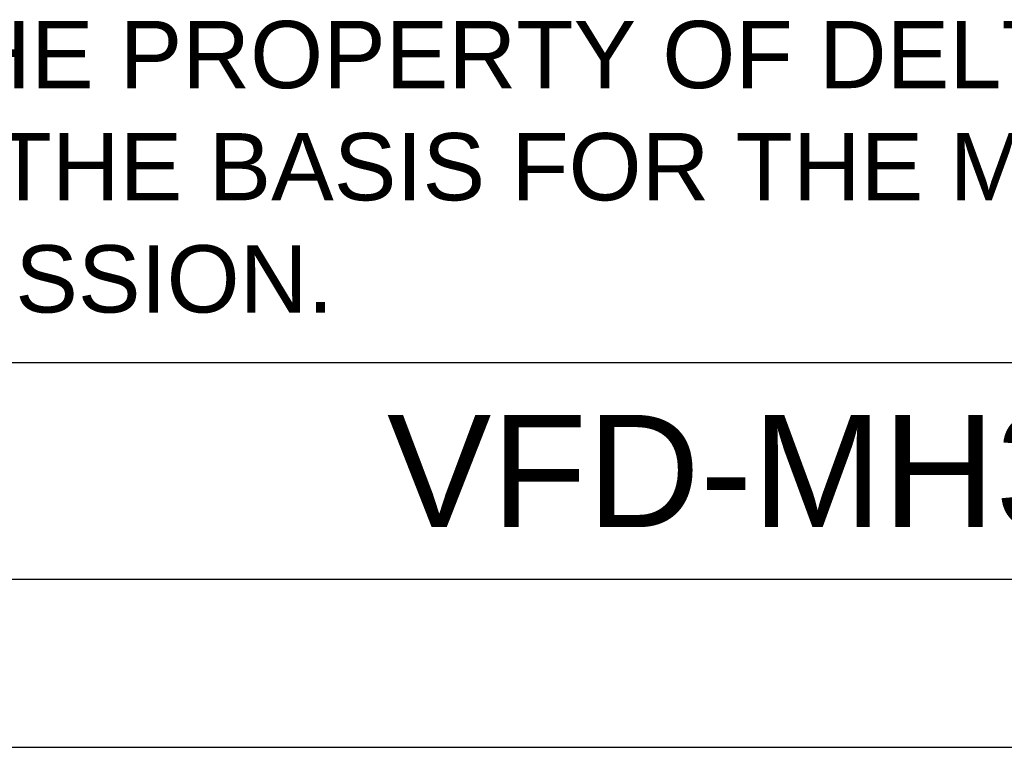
# Model space of a CAD drawing. Header units: millimetres. Extents: x 0 to 2125, y 1 to 1486.
# Tile 18 of 55: x 549 to 769, y 1 to 163. Entities that reach past the tile are written whole.
import ezdxf
from ezdxf.enums import TextEntityAlignment as Align

# ---------------------------------------------------------------- set-up
doc = ezdxf.new("R2010")
doc.units = ezdxf.units.MM
doc.header["$LTSCALE"] = 77.505185
doc.layers.get('0').update_dxf_attribs({"linetype": 'CONTINUOUS'})
for name, color, linetype in [('DF', 3, 'CONTINUOUS'), ('SPEC', 1, 'CONTINUOUS'), ('TXT', 7, 'CONTINUOUS')]:
    doc.layers.add(name, color=color, linetype=linetype)
doc.styles.add('STYLE1', font='arial.ttf')

msp = doc.modelspace()

# ---------------------------------------------------------------- linework, layer by layer
msp.add_line((0, 1), (1050, 1))
at = {"layer": 'DF'}
for p, q in [((1012.5, 86.72029), (37.5, 86.72029)), ((37.5, 38.5), (1012.5, 38.5))]:
    msp.add_line(p, q, dxfattribs=at)

# ---------------------------------------------------------------- texts
at = {"layer": 'SPEC', "insert": (47.47109, 162.94154), "char_height": 15, "width": 983.69475, "attachment_point": 1, "style": 'STYLE1'}
msp.add_mtext('THESE DRAWINGS AND SPECIFICATIONS ARE THE PROPERTY OF DELTA ELECTRONICS, INC. \\PAND SHALL NOT BE REPRODUCED OR USED AS THE BASIS FOR THE MANUFACTURE OR SELL \\POF APPARATUSES OR DEVICES WITHOUT PERMISSION.', dxfattribs=at)
at = {"layer": 'TXT', "style": 'STYLE1'}
msp.add_text('VFD-MH300-I-PD', height=25, dxfattribs=at).set_placement((768.75, 62.61015), align=Align.MIDDLE)

doc.saveas('drawing.dxf')
